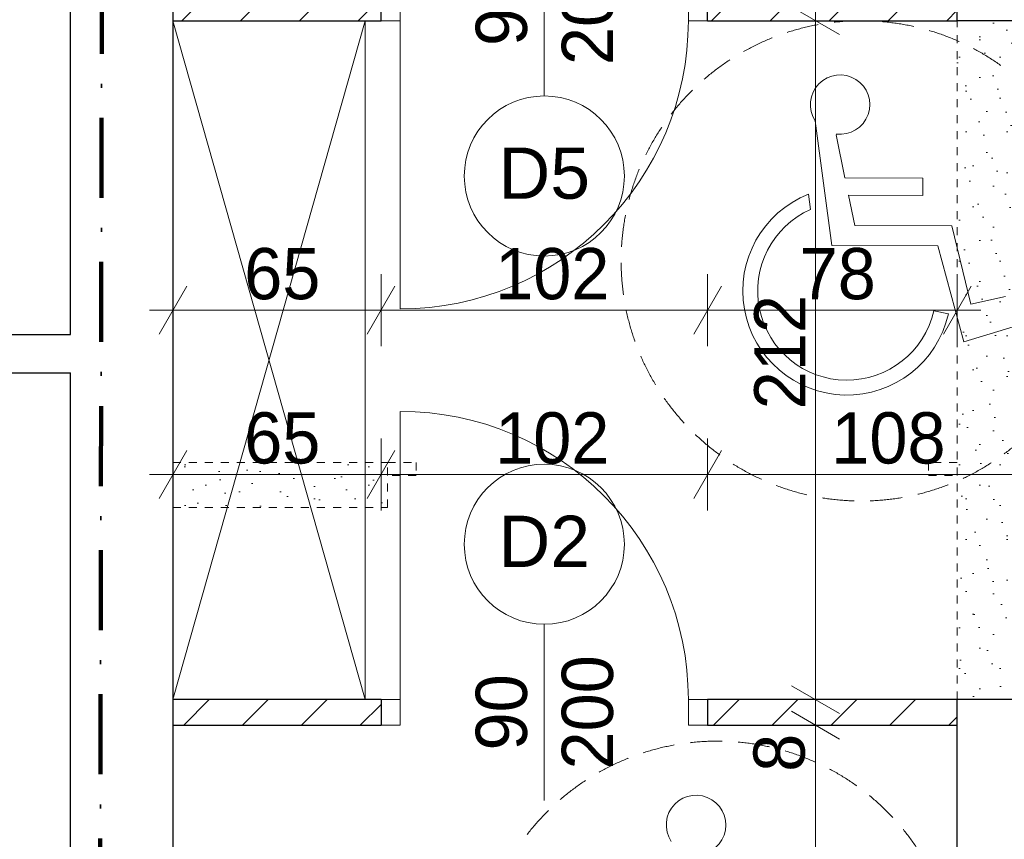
# Model space of a CAD drawing. Extents: x -264238 to -24649, y 31125 to 167795.
# Tile 125 of 256: x -187851 to -184776, y 61418 to 63978. Entities that reach past the tile are written whole.
import ezdxf

# ---------------------------------------------------------------- set-up
doc = ezdxf.new("R2010")
doc.units = 0
doc.header["$MEASUREMENT"] = 0
for name, pattern in [('Hidden Line', [50, 25, -25]), ('Krawędzie ukryte', [150, 100, -50]), ('Kreski i kropki', [450, 250, -100, 0, -100])]:
    doc.linetypes.add(name, pattern=pattern)
for name, color, linetype, lineweight, true_color in [('Arch drzwi_Nr_Pióra__4', 7, 'Continuous', 9, 0x029e21), ('Arch okna_Nr_Pióra__4', 7, 'Continuous', 9, 0x029e21), ('Arch opisy okien_Nr_Pióra__4', 7, 'Continuous', 9, 0x029e21), ('Arch wyposarzenie_Nr_Pióra__2', 7, 'Continuous', 13, 0x7f7f7f), ('Arch wyposazenie_Nr_Pióra__9', 7, 'Continuous', 13, 0x3dad99)]:
    doc.layers.add(name, color=color, linetype=linetype, lineweight=lineweight, true_color=true_color)
for name, color, linetype, lineweight in [('Arch opisy_Nr_Pióra__21', 7, 'Continuous', 9), ('Arch wymiary_Nr_Pióra__21', 7, 'Continuous', 9), ('arch wypelnienia_Nr_Pióra__101', 8, 'Continuous', 13), ('Arch ściany nośne_Nr_Pióra__21', 7, 'Continuous', 9), ('Arch ściany nośne_Nr_Pióra__27', 7, 'Continuous', 30), ('Drzwi ArchiCAD_Nr_Pióra__27', 7, 'Continuous', 30), ('Drzwi ArchiCAD_Nr_Pióra__5', 7, 'Continuous', 13), ('INWENT KONST. DREWNIANA_Nr_Pióra__20', 1, 'Continuous', 100), ('INWENT. DRZWI_Nr_Pióra__101', 8, 'Continuous', 13), ('INWENT.ŚCIANY_Nr_Pióra__1', 7, 'Continuous', 25), ('INWENT.ŚCIANY_Nr_Pióra__101', 8, 'Continuous', 13)]:
    doc.layers.add(name, color=color, linetype=linetype, lineweight=lineweight)
for name, color, linetype in [('Arch wymiary', 7, 'Continuous'), ('Arch ściany nośne', 7, 'Continuous'), ('Drzwi ArchiCAD', 7, 'Continuous')]:
    doc.layers.add(name, color=color, linetype=linetype)
doc.styles.add('GENERATED_STYLE_1', font='txt')
doc.styles.add('GENERATED_STYLE_5', font='txt')
doc.styles.add('GENERATED_STYLE_8', font='arial.ttf')
doc.dimstyles.new('GENERATED_STYLE__1', dxfattribs={"dimtxt": 160.000002, "dimasz": 114, "dimexe": 0.18, "dimexo": 0, "dimgap": 0.09, "dimtad": 1, "dimtih": 1, "dimtoh": 1, "dimdec": 0, "dimlfac": 0.1, "dimzin": 0, "dimdsep": 46, "dimtxsty": 'GENERATED_STYLE_1', "dimblk": 'ARROWHEAD_2', "dimblk1": 'ARROWHEAD_2', "dimblk2": 'ARROWHEAD_2', "dimcen": 0.09, "dimclrd": 7, "dimclre": 7, "dimclrt": 7, "dimazin": 0, "dimtfac": 1, "dimtdec": 4, "dimtmove": 0, "dimatfit": 3, "dimfxl": 0, "dimtolj": 1, "dimtzin": 0, "dimarcsym": 0})
doc.dimstyles.new('GENERATED_STYLE__2', dxfattribs={"dimtxt": 160.000002, "dimasz": 114, "dimexe": 0.18, "dimexo": 0, "dimgap": 0.09, "dimtad": 1, "dimdec": 0, "dimlfac": 0.1, "dimzin": 0, "dimdsep": 46, "dimtxsty": 'GENERATED_STYLE_1', "dimblk": 'ARROWHEAD_2', "dimblk1": 'ARROWHEAD_2', "dimblk2": 'ARROWHEAD_2', "dimcen": 0.09, "dimclrd": 7, "dimclre": 7, "dimclrt": 7, "dimazin": 0, "dimtfac": 1, "dimtdec": 4, "dimtmove": 0, "dimatfit": 3, "dimfxl": 0, "dimtolj": 1, "dimtzin": 0, "dimarcsym": 0})
pattern_1 = [(45, (0, 200), (-63.63961, 63.63961), [0, -60, 0, -90]), (110, (200, 200), (84.572336, 30.781813), [0, -44, 0, -76])]
pattern_2 = [(45, (0, 0), (-91.92388, 91.92388), [])]

# ---------------------------------------------------------------- blocks, each defined once
blk = doc.blocks.new('D1 Drzwi proste 14_2')
at = {"layer": 'Drzwi ArchiCAD_Nr_Pióra__27', "linetype": 'Continuous'}
for p, q in [((-510, 0), (-510, -80)), ((510, 0), (510, -80))]:
    blk.add_line(p, q, dxfattribs=at)
at = {"layer": 'Drzwi ArchiCAD_Nr_Pióra__5', "linetype": 'Continuous'}
for p, q in [((450, 0), (450, 900)), ((-450, 0), (-510, 0)), ((-510, 0), (-510, -80)), ((-450, -80), (-450, 0)), ((510, 0), (450, 0)), ((450, 0), (450, -80)), ((510, -80), (510, 0)), ((-510, -80), (-450, -80)), ((450, -80), (510, -80))]:
    blk.add_line(p, q, dxfattribs=at)
blk.add_arc((450, 0), 900, 90, 180, dxfattribs=at)
blk = doc.blocks.new('Ściana_31', base_point=(-187372.4, 61854.9))
at = {"layer": 'Arch ściany nośne_Nr_Pióra__21', "linetype": 'Continuous'}
h = blk.add_hatch(dxfattribs=at)
h.set_pattern_fill('Common_Brick', color=256, style=0, pattern_type=2)
h.set_pattern_definition(pattern_2)
h.paths.add_polyline_path([(-187372.4, 61774.9), (-186722.4, 61774.9), (-186722.4, 61854.9), (-187372.4, 61854.9)], flags=0)
h = blk.add_hatch(dxfattribs=at)
h.set_pattern_fill('Common_Brick', color=256, style=0, pattern_type=2)
h.set_pattern_definition(pattern_2)
h.paths.add_polyline_path([(-184922.4, 61854.9), (-185702.4, 61854.9), (-185702.4, 61774.9), (-184922.4, 61774.9)], flags=0)
at = {"layer": 'Arch ściany nośne_Nr_Pióra__27', "linetype": 'Continuous'}
for p, q in [((-186722.4, 61854.9), (-187372.4, 61854.9)), ((-187372.4, 61854.9), (-187372.4, 61774.9)), ((-186722.4, 61854.9), (-186722.4, 61774.9)), ((-185702.4, 61854.9), (-185702.4, 61774.9)), ((-184922.4, 61854.9), (-185702.4, 61854.9)), ((-184922.4, 61774.9), (-184922.4, 61854.9)), ((-187372.4, 61774.9), (-186722.4, 61774.9)), ((-185702.4, 61774.9), (-184922.4, 61774.9))]:
    blk.add_line(p, q, dxfattribs=at)
at = {"layer": 'Drzwi ArchiCAD', "color": 8, "linetype": 'Continuous', "lineweight": 13, "true_color": 0x7f7f7f, "xscale": -1, "zscale": 1000}
blk.add_blockref('D1 Drzwi proste 14_2', (-186212.4, 61854.9), dxfattribs=at)
blk = doc.blocks.new('D1 Drzwi proste 14_10')
at = {"layer": 'Drzwi ArchiCAD_Nr_Pióra__27', "linetype": 'Continuous'}
for p, q in [((-510, 0), (-510, -80)), ((510, 0), (510, -80))]:
    blk.add_line(p, q, dxfattribs=at)
at = {"layer": 'Drzwi ArchiCAD_Nr_Pióra__5', "linetype": 'Continuous'}
for p, q in [((450, 0), (450, 900)), ((-450, 0), (-510, 0)), ((-510, 0), (-510, -80)), ((-450, -80), (-450, 0)), ((510, 0), (450, 0)), ((450, 0), (450, -80)), ((510, -80), (510, 0)), ((-510, -80), (-450, -80)), ((450, -80), (510, -80))]:
    blk.add_line(p, q, dxfattribs=at)
blk.add_arc((450, 0), 900, 90, 180, dxfattribs=at)
blk = doc.blocks.new('Ściana_49', base_point=(-187372.4, 64054.9))
at = {"layer": 'Arch ściany nośne_Nr_Pióra__21', "linetype": 'Continuous'}
h = blk.add_hatch(dxfattribs=at)
h.set_pattern_fill('Common_Brick', color=256, style=0, pattern_type=2)
h.set_pattern_definition(pattern_2)
h.paths.add_polyline_path([(-187372.4, 63974.9), (-186722.4, 63974.9), (-186722.4, 64054.9), (-187372.4, 64054.9)], flags=0)
h = blk.add_hatch(dxfattribs=at)
h.set_pattern_fill('Common_Brick', color=256, style=0, pattern_type=2)
h.set_pattern_definition(pattern_2)
h.paths.add_polyline_path([(-185702.4, 63974.9), (-184922.4, 63974.9), (-184922.4, 64054.9), (-185702.4, 64054.9)], flags=0)
at = {"layer": 'Arch ściany nośne_Nr_Pióra__27', "linetype": 'Continuous'}
for p, q in [((-186722.4, 64054.9), (-187372.4, 64054.9)), ((-187372.4, 64054.9), (-187372.4, 63974.9)), ((-186722.4, 63974.9), (-186722.4, 64054.9)), ((-185702.4, 63974.9), (-185702.4, 64054.9)), ((-184922.4, 64054.9), (-185702.4, 64054.9)), ((-184922.4, 63974.9), (-184922.4, 64054.9)), ((-187372.4, 63974.9), (-186722.4, 63974.9)), ((-185702.4, 63974.9), (-184922.4, 63974.9))]:
    blk.add_line(p, q, dxfattribs=at)
at = {"layer": 'Drzwi ArchiCAD', "color": 8, "linetype": 'Continuous', "lineweight": 13, "true_color": 0x7f7f7f, "zscale": 1000, "rotation": 180}
blk.add_blockref('D1 Drzwi proste 14_10', (-186212.4, 63974.9), dxfattribs=at)
blk = doc.blocks.new('*D622')
at = {"layer": 'Arch wymiary_Nr_Pióra__21', "linetype": 'Continuous'}
for p, q in [((-185439.8, 58298.2), (-185289.8, 58211.6)), ((-185252.3, 58254.9), (-185477.3, 58254.9)), ((-185364.8, 57884.9), (-185364.8, 58254.9)), ((-185439.8, 57928.2), (-185289.8, 57841.6)), ((-185252.3, 57884.9), (-185477.3, 57884.9)), ((-185364.8, 57811.5), (-185364.8, 57884.9))]:
    blk.add_line(p, q, dxfattribs=at)
at = {"layer": 'Arch wymiary_Nr_Pióra__21', "char_height": 160, "attachment_point": 7, "rotation": 90, "style": 'GENERATED_STYLE_1'}
for s, insert in [('{8}', (-185396.8, 64098.2)), ('{212}', (-185396.8, 62761.3)), ('{8}', (-185396.8, 61629.1)), ('{155}', (-185396.8, 60897.5)), ('{24}', (-185396.8, 60268.2)), ('{20}', (-185396.8, 59536.7)), ('{153}', (-185396.8, 58763.8)), ('{37}', (-185396.8, 57967.5))]:
    blk.add_mtext(s, dxfattribs=dict(at, insert=insert))
blk = doc.blocks.new('ARROWHEAD_2')
at = {"color": 0, "linetype": 'Continuous', "lineweight": 0}
for p, q in [((-0.378, -0.655), (0.378, 0.655)), ((0, 0), (-1, 0))]:
    blk.add_line(p, q, dxfattribs=at)
blk = doc.blocks.new('*D623')
at = {"layer": 'Arch wymiary_Nr_Pióra__21', "linetype": 'Continuous'}
for p, q in [((-185439.8, 59828.2), (-185289.8, 59741.6)), ((-185252.3, 59784.9), (-185477.3, 59784.9)), ((-185364.8, 58254.9), (-185364.8, 59784.9)), ((-185439.8, 58298.2), (-185289.8, 58211.6)), ((-185252.3, 58254.9), (-185477.3, 58254.9))]:
    blk.add_line(p, q, dxfattribs=at)
at = {"layer": 'Arch wymiary_Nr_Pióra__21', "char_height": 160, "attachment_point": 7, "rotation": 90, "style": 'GENERATED_STYLE_1'}
for s, insert in [('{8}', (-185396.8, 64098.2)), ('{212}', (-185396.8, 62761.3)), ('{8}', (-185396.8, 61629.1)), ('{155}', (-185396.8, 60897.5)), ('{24}', (-185396.8, 60268.2)), ('{20}', (-185396.8, 59536.7)), ('{153}', (-185396.8, 58763.8)), ('{37}', (-185396.8, 57967.5))]:
    blk.add_mtext(s, dxfattribs=dict(at, insert=insert))
blk = doc.blocks.new('*D624')
at = {"layer": 'Arch wymiary_Nr_Pióra__21', "linetype": 'Continuous'}
for p, q in [((-185439.8, 60028.2), (-185289.8, 59941.6)), ((-185252.3, 59984.9), (-185477.3, 59984.9)), ((-185364.8, 59784.9), (-185364.8, 59984.9)), ((-185439.8, 59828.2), (-185289.8, 59741.6)), ((-185252.3, 59784.9), (-185477.3, 59784.9))]:
    blk.add_line(p, q, dxfattribs=at)
at = {"layer": 'Arch wymiary_Nr_Pióra__21', "char_height": 160, "attachment_point": 7, "rotation": 90, "style": 'GENERATED_STYLE_1'}
for s, insert in [('{8}', (-185396.8, 64098.2)), ('{212}', (-185396.8, 62761.3)), ('{8}', (-185396.8, 61629.1)), ('{155}', (-185396.8, 60897.5)), ('{24}', (-185396.8, 60268.2)), ('{20}', (-185396.8, 59536.7)), ('{153}', (-185396.8, 58763.8)), ('{37}', (-185396.8, 57967.5))]:
    blk.add_mtext(s, dxfattribs=dict(at, insert=insert))
blk = doc.blocks.new('*D625')
at = {"layer": 'Arch wymiary_Nr_Pióra__21', "linetype": 'Continuous'}
for p, q in [((-185439.8, 60268.2), (-185289.8, 60181.6)), ((-185252.3, 60224.9), (-185477.3, 60224.9)), ((-185364.8, 59984.9), (-185364.8, 60224.9)), ((-185439.8, 60028.2), (-185289.8, 59941.6)), ((-185252.3, 59984.9), (-185477.3, 59984.9))]:
    blk.add_line(p, q, dxfattribs=at)
at = {"layer": 'Arch wymiary_Nr_Pióra__21', "char_height": 160, "attachment_point": 7, "rotation": 90, "style": 'GENERATED_STYLE_1'}
for s, insert in [('{8}', (-185396.8, 64098.2)), ('{212}', (-185396.8, 62761.3)), ('{8}', (-185396.8, 61629.1)), ('{155}', (-185396.8, 60897.5)), ('{24}', (-185396.8, 60268.2)), ('{20}', (-185396.8, 59536.7)), ('{153}', (-185396.8, 58763.8)), ('{37}', (-185396.8, 57967.5))]:
    blk.add_mtext(s, dxfattribs=dict(at, insert=insert))
blk = doc.blocks.new('*D626')
at = {"layer": 'Arch wymiary_Nr_Pióra__21', "linetype": 'Continuous'}
for p, q in [((-185439.8, 61818.2), (-185289.8, 61731.6)), ((-185252.3, 61774.9), (-185477.3, 61774.9)), ((-185364.8, 60224.9), (-185364.8, 61774.9)), ((-185439.8, 60268.2), (-185289.8, 60181.6)), ((-185252.3, 60224.9), (-185477.3, 60224.9))]:
    blk.add_line(p, q, dxfattribs=at)
at = {"layer": 'Arch wymiary_Nr_Pióra__21', "char_height": 160, "attachment_point": 7, "rotation": 90, "style": 'GENERATED_STYLE_1'}
for s, insert in [('{8}', (-185396.8, 64098.2)), ('{212}', (-185396.8, 62761.3)), ('{8}', (-185396.8, 61629.1)), ('{155}', (-185396.8, 60897.5)), ('{24}', (-185396.8, 60268.2)), ('{20}', (-185396.8, 59536.7)), ('{153}', (-185396.8, 58763.8)), ('{37}', (-185396.8, 57967.5))]:
    blk.add_mtext(s, dxfattribs=dict(at, insert=insert))
blk = doc.blocks.new('*D627')
at = {"layer": 'Arch wymiary_Nr_Pióra__21', "linetype": 'Continuous'}
for p, q in [((-185439.8, 61898.2), (-185289.8, 61811.6)), ((-185252.3, 61854.9), (-185477.3, 61854.9)), ((-185364.8, 61774.9), (-185364.8, 61854.9)), ((-185439.8, 61818.2), (-185289.8, 61731.6)), ((-185252.3, 61774.9), (-185477.3, 61774.9))]:
    blk.add_line(p, q, dxfattribs=at)
at = {"layer": 'Arch wymiary_Nr_Pióra__21', "char_height": 160, "attachment_point": 7, "rotation": 90, "style": 'GENERATED_STYLE_1'}
for s, insert in [('{8}', (-185396.8, 64098.2)), ('{212}', (-185396.8, 62761.3)), ('{8}', (-185396.8, 61629.1)), ('{155}', (-185396.8, 60897.5)), ('{24}', (-185396.8, 60268.2)), ('{20}', (-185396.8, 59536.7)), ('{153}', (-185396.8, 58763.8)), ('{37}', (-185396.8, 57967.5))]:
    blk.add_mtext(s, dxfattribs=dict(at, insert=insert))
blk = doc.blocks.new('*D628')
at = {"layer": 'Arch wymiary_Nr_Pióra__21', "linetype": 'Continuous'}
for p, q in [((-185289.8, 63931.6), (-185439.8, 64018.2)), ((-185252.3, 63974.9), (-185477.3, 63974.9)), ((-185364.8, 61854.9), (-185364.8, 63974.9)), ((-185439.8, 61898.2), (-185289.8, 61811.6)), ((-185252.3, 61854.9), (-185477.3, 61854.9))]:
    blk.add_line(p, q, dxfattribs=at)
at = {"layer": 'Arch wymiary_Nr_Pióra__21', "char_height": 160, "attachment_point": 7, "rotation": 90, "style": 'GENERATED_STYLE_1'}
for s, insert in [('{8}', (-185396.8, 64098.2)), ('{212}', (-185396.8, 62761.3)), ('{8}', (-185396.8, 61629.1)), ('{155}', (-185396.8, 60897.5)), ('{24}', (-185396.8, 60268.2)), ('{20}', (-185396.8, 59536.7)), ('{153}', (-185396.8, 58763.8)), ('{37}', (-185396.8, 57967.5))]:
    blk.add_mtext(s, dxfattribs=dict(at, insert=insert))
blk = doc.blocks.new('*D629')
at = {"layer": 'Arch wymiary_Nr_Pióra__21', "linetype": 'Continuous'}
for p, q in [((-185289.8, 63931.6), (-185439.8, 64018.2)), ((-185252.3, 63974.9), (-185477.3, 63974.9))]:
    blk.add_line(p, q, dxfattribs=at)
at = {"layer": 'Arch wymiary_Nr_Pióra__21', "char_height": 160, "attachment_point": 7, "rotation": 90, "style": 'GENERATED_STYLE_1'}
for s, insert in [('{8}', (-185396.8, 64098.2)), ('{212}', (-185396.8, 62761.3)), ('{8}', (-185396.8, 61629.1)), ('{155}', (-185396.8, 60897.5)), ('{24}', (-185396.8, 60268.2)), ('{20}', (-185396.8, 59536.7)), ('{153}', (-185396.8, 58763.8)), ('{37}', (-185396.8, 57967.5))]:
    blk.add_mtext(s, dxfattribs=dict(at, insert=insert))
blk = doc.blocks.new('*D630')
at = {"layer": 'Arch wymiary_Nr_Pióra__21', "linetype": 'Continuous'}
for p, q in [((-185364.8, 64054.9), (-185364.8, 64128.2)), ((-185439.8, 64098.2), (-185289.8, 64011.6)), ((-185252.3, 64054.9), (-185477.3, 64054.9)), ((-185364.8, 63974.9), (-185364.8, 64054.9)), ((-185289.8, 63931.6), (-185439.8, 64018.2)), ((-185252.3, 63974.9), (-185477.3, 63974.9))]:
    blk.add_line(p, q, dxfattribs=at)
at = {"layer": 'Arch wymiary_Nr_Pióra__21', "char_height": 160, "attachment_point": 7, "rotation": 90, "style": 'GENERATED_STYLE_1'}
for s, insert in [('{8}', (-185396.8, 64098.2)), ('{212}', (-185396.8, 62761.3)), ('{8}', (-185396.8, 61629.1)), ('{155}', (-185396.8, 60897.5)), ('{24}', (-185396.8, 60268.2)), ('{20}', (-185396.8, 59536.7)), ('{153}', (-185396.8, 58763.8)), ('{37}', (-185396.8, 57967.5))]:
    blk.add_mtext(s, dxfattribs=dict(at, insert=insert))
blk = doc.blocks.new('*D656')
at = {"layer": 'Arch wymiary_Nr_Pióra__21', "linetype": 'Continuous'}
for p, q in [((-187372.4, 62445.3), (-187372.4, 62670.3)), ((-186722.4, 62445.3), (-186722.4, 62670.3)), ((-187329.1, 62632.8), (-187415.7, 62482.8)), ((-186679.1, 62632.8), (-186765.7, 62482.8)), ((-187445.7, 62557.8), (-187372.4, 62557.8)), ((-187372.4, 62557.8), (-186722.4, 62557.8))]:
    blk.add_line(p, q, dxfattribs=at)
at = {"layer": 'Arch wymiary_Nr_Pióra__21', "char_height": 160, "attachment_point": 7, "style": 'GENERATED_STYLE_1'}
for s, insert in [('{65}', (-187149.8, 62589.8)), ('{102}', (-186366, 62589.8)), ('{108}', (-185316, 62589.8))]:
    blk.add_mtext(s, dxfattribs=dict(at, insert=insert))
blk = doc.blocks.new('*D657')
at = {"layer": 'Arch wymiary_Nr_Pióra__21', "linetype": 'Continuous'}
for p, q in [((-186722.4, 62445.3), (-186722.4, 62670.3)), ((-185702.4, 62445.3), (-185702.4, 62670.3)), ((-186679.1, 62632.8), (-186765.7, 62482.8)), ((-185659.1, 62632.8), (-185745.7, 62482.8)), ((-186722.4, 62557.8), (-185702.4, 62557.8))]:
    blk.add_line(p, q, dxfattribs=at)
at = {"layer": 'Arch wymiary_Nr_Pióra__21', "char_height": 160, "attachment_point": 7, "style": 'GENERATED_STYLE_1'}
for s, insert in [('{65}', (-187149.8, 62589.8)), ('{102}', (-186366, 62589.8)), ('{108}', (-185316, 62589.8))]:
    blk.add_mtext(s, dxfattribs=dict(at, insert=insert))
blk = doc.blocks.new('*D658')
at = {"layer": 'Arch wymiary_Nr_Pióra__21', "linetype": 'Continuous'}
for p, q in [((-185702.4, 62445.3), (-185702.4, 62670.3)), ((-184622.4, 62445.3), (-184622.4, 62670.3)), ((-185659.1, 62632.8), (-185745.7, 62482.8)), ((-184665.7, 62482.8), (-184579.1, 62632.8)), ((-185702.4, 62557.8), (-184622.4, 62557.8)), ((-184622.4, 62557.8), (-184549, 62557.8))]:
    blk.add_line(p, q, dxfattribs=at)
at = {"layer": 'Arch wymiary_Nr_Pióra__21', "char_height": 160, "attachment_point": 7, "style": 'GENERATED_STYLE_1'}
for s, insert in [('{65}', (-187149.8, 62589.8)), ('{102}', (-186366, 62589.8)), ('{108}', (-185316, 62589.8))]:
    blk.add_mtext(s, dxfattribs=dict(at, insert=insert))
blk = doc.blocks.new('*D781')
at = {"layer": 'Arch wymiary_Nr_Pióra__21', "linetype": 'Continuous'}
for p, q in [((-187372.4, 62958.3), (-187372.4, 63183.3)), ((-186722.4, 62958.3), (-186722.4, 63183.3)), ((-187329.1, 63145.8), (-187415.7, 62995.8)), ((-186679.1, 63145.8), (-186765.7, 62995.8)), ((-187445.7, 63070.8), (-187372.4, 63070.8)), ((-187372.4, 63070.8), (-186722.4, 63070.8))]:
    blk.add_line(p, q, dxfattribs=at)
at = {"layer": 'Arch wymiary_Nr_Pióra__21', "char_height": 160, "attachment_point": 7, "style": 'GENERATED_STYLE_1'}
for s, insert in [('{65}', (-187149.8, 63102.8)), ('{102}', (-186366, 63102.8)), ('{78}', (-185414.8, 63102.8))]:
    blk.add_mtext(s, dxfattribs=dict(at, insert=insert))
blk = doc.blocks.new('*D782')
at = {"layer": 'Arch wymiary_Nr_Pióra__21', "linetype": 'Continuous'}
for p, q in [((-186722.4, 62958.3), (-186722.4, 63183.3)), ((-185702.4, 62958.3), (-185702.4, 63183.3)), ((-186679.1, 63145.8), (-186765.7, 62995.8)), ((-185659.1, 63145.8), (-185745.7, 62995.8)), ((-186722.4, 63070.8), (-185702.4, 63070.8))]:
    blk.add_line(p, q, dxfattribs=at)
at = {"layer": 'Arch wymiary_Nr_Pióra__21', "char_height": 160, "attachment_point": 7, "style": 'GENERATED_STYLE_1'}
for s, insert in [('{65}', (-187149.8, 63102.8)), ('{102}', (-186366, 63102.8)), ('{78}', (-185414.8, 63102.8))]:
    blk.add_mtext(s, dxfattribs=dict(at, insert=insert))
blk = doc.blocks.new('*D783')
at = {"layer": 'Arch wymiary_Nr_Pióra__21', "linetype": 'Continuous'}
for p, q in [((-185702.4, 62958.3), (-185702.4, 63183.3)), ((-184922.4, 62958.3), (-184922.4, 63183.3)), ((-185659.1, 63145.8), (-185745.7, 62995.8)), ((-184965.7, 62995.8), (-184879.1, 63145.8)), ((-185702.4, 63070.8), (-184922.4, 63070.8)), ((-184922.4, 63070.8), (-184849, 63070.8))]:
    blk.add_line(p, q, dxfattribs=at)
at = {"layer": 'Arch wymiary_Nr_Pióra__21', "char_height": 160, "attachment_point": 7, "style": 'GENERATED_STYLE_1'}
for s, insert in [('{65}', (-187149.8, 63102.8)), ('{102}', (-186366, 63102.8)), ('{78}', (-185414.8, 63102.8))]:
    blk.add_mtext(s, dxfattribs=dict(at, insert=insert))

msp = doc.modelspace()

# ---------------------------------------------------------------- hatches: boundary and pattern name
at = {"layer": 'arch wypelnienia_Nr_Pióra__101', "linetype": 'Continuous'}
h = msp.add_hatch(dxfattribs=at)
h.set_pattern_fill('Cut_Stone', color=256, style=0, pattern_type=2)
h.set_pattern_definition(pattern_1)
h.paths.add_polyline_path([(-184622.4, 61854.9), (-184922.4, 61854.9), (-184922.4, 63974.9), (-184622.4, 63974.9)], flags=0)
h = msp.add_hatch(dxfattribs=at)
h.set_pattern_fill('Cut_Stone', color=256, style=0, pattern_type=2)
h.set_pattern_definition(pattern_1)
h.paths.add_polyline_path([(-187372.4, 62454.9), (-186702.4, 62454.9), (-186702.4, 62594.9), (-187372.4, 62594.9)], flags=0)

# ---------------------------------------------------------------- linework, layer by layer
at = {"layer": 'Arch okna_Nr_Pióra__4', "linetype": 'Continuous'}
for p, q in [((-186212.4, 64289.9), (-186212.4, 63739.9)), ((-186212.4, 61539.9), (-186212.4, 62089.9))]:
    msp.add_line(p, q, dxfattribs=at)
for centre in [(-186212.4, 63489.9), (-186212.4, 62339.9)]:
    msp.add_circle(centre, 250, dxfattribs=at)
at = {"layer": 'Arch opisy_Nr_Pióra__21', "linetype": 'Krawędzie ukryte'}
for centre in [(-185222.4, 63224.9), (-185672.4, 60974.9)]:
    msp.add_circle(centre, 750, dxfattribs=at)
at = {"layer": 'Arch wyposarzenie_Nr_Pióra__2', "linetype": 'Continuous'}
for p, q in [((-185366.1, 63661.9), (-185314, 63272.7)), ((-185273.2, 63483.9), (-185300.7, 63618.7)), ((-185029.7, 63482.9), (-185273.2, 63483.9)), ((-185029.9, 63429.6), (-185029.7, 63482.9)), ((-185386.9, 63433.3), (-185380.5, 63385.6)), ((-185242.9, 63335.3), (-185262.3, 63430.6)), ((-185262.3, 63430.6), (-185029.9, 63429.6)), ((-184939.8, 63334.1), (-185242.9, 63335.3)), ((-184879.6, 63089.6), (-184939.8, 63334.1)), ((-185314, 63272.7), (-184983.3, 63271.4)), ((-184983.3, 63271.4), (-184901.9, 62972.2)), ((-184771.4, 63113.2), (-184879.6, 63089.6)), ((-184950.3, 63059), (-184995.6, 63069.3)), ((-184901.9, 62972.2), (-184748.2, 63018.7))]:
    msp.add_line(p, q, dxfattribs=at)
for centre, major_axis, start_param, end_param in [((-185288.5, 63713), (92.9, 0), 4.583801, 10.008202), ((-185267.3, 63131), (325.1, 0), 1.947533, 6.059917), ((-185267.3, 63131), (278.7, 0), 1.989195, 6.059917), ((-185738.5, 61463), (92.9, 0), 4.583801, 10.008202)]:
    msp.add_ellipse(centre, major_axis=major_axis, ratio=0.999933, start_param=start_param, end_param=end_param, dxfattribs=at)
at = {"layer": 'Arch wyposazenie_Nr_Pióra__9', "linetype": 'Continuous'}
for p, q in [((-186772.4, 61854.9), (-187372.4, 63974.9)), ((-186772.4, 63974.9), (-187372.4, 61854.9)), ((-186772.4, 63974.9), (-186772.4, 61854.9))]:
    msp.add_line(p, q, dxfattribs=at)
at = {"layer": 'INWENT KONST. DREWNIANA_Nr_Pióra__20', "linetype": 'Kreski i kropki', "flags": 128}
msp.add_lwpolyline([(-187590.4, 66372.3), (-187601.8, 60007)], dxfattribs=at)
at = {"layer": 'INWENT. DRZWI_Nr_Pióra__101', "linetype": 'Hidden Line'}
for p, q in [((-186702.4, 62594.9), (-186612.4, 62594.9)), ((-186612.4, 62594.9), (-186612.4, 62554.9)), ((-184922.4, 62594.9), (-185012.4, 62594.9)), ((-185012.4, 62594.9), (-185012.4, 62554.9)), ((-186612.4, 62554.9), (-186702.4, 62554.9)), ((-185012.4, 62554.9), (-184922.4, 62554.9))]:
    msp.add_line(p, q, dxfattribs=at)
at = {"layer": 'INWENT.ŚCIANY_Nr_Pióra__1', "linetype": 'Continuous'}
for p, q in [((-187372.4, 66584.9), (-187372.4, 59984.9)), ((-187692.4, 62994.9), (-187692.4, 64974.9)), ((-184922.4, 63974.9), (-184922.4, 64944.9)), ((-184622.4, 63974.9), (-184922.4, 63974.9)), ((-189052.4, 62994.9), (-187692.4, 62994.9)), ((-189172.4, 62874.9), (-187692.4, 62874.9)), ((-187692.4, 60404.9), (-187692.4, 62874.9)), ((-184922.4, 59984.9), (-184922.4, 61854.9)), ((-184622.4, 61854.9), (-184922.4, 61854.9))]:
    msp.add_line(p, q, dxfattribs=at)
at = {"layer": 'INWENT.ŚCIANY_Nr_Pióra__101', "linetype": 'Hidden Line'}
for p, q in [((-184922.4, 61854.9), (-184922.4, 63974.9)), ((-187372.4, 62594.9), (-186702.4, 62594.9)), ((-186702.4, 62454.9), (-186702.4, 62594.9)), ((-187372.4, 62454.9), (-186702.4, 62454.9))]:
    msp.add_line(p, q, dxfattribs=at)

# ---------------------------------------------------------------- block references
at = {"layer": 'Arch ściany nośne'}
for name, p in [('Ściana_49', (-187372.4, 64054.9)), ('Ściana_31', (-187372.4, 61854.9))]:
    msp.add_blockref(name, p, dxfattribs=at)

# ---------------------------------------------------------------- texts
at = {"layer": 'Arch drzwi_Nr_Pióra__4', "linetype": 'Continuous', "char_height": 160, "width": 709.227, "attachment_point": 2, "rotation": 90, "line_spacing_factor": 1.007581, "style": 'GENERATED_STYLE_5'}
for insert in [(-186426.6, 64014.9), (-186426.6, 61814.9)]:
    msp.add_mtext('{90\\P200}', dxfattribs=dict(at, insert=insert))
at = {"layer": 'Arch opisy okien_Nr_Pióra__4', "linetype": 'Continuous', "char_height": 160, "attachment_point": 2, "style": 'GENERATED_STYLE_8'}
for s, insert in [('{D5}', (-186212.4, 63579)), ('{D2}', (-186212.4, 62429))]:
    msp.add_mtext(s, dxfattribs=dict(at, insert=insert))

# ---------------------------------------------------------------- dimensions: what is measured, and where the dimension line sits
at = {"layer": 'Arch wymiary', "linetype": 'Continuous'}
for base, p1, p2, picture, middle in [((-185364.8, 57884.9), (-185617.4, 60224.9), (-186147.4, 61774.9), '*D626', (-185476.8, 61079.6)), ((-185364.8, 57884.9), (-186147.4, 61774.9), (-186147.4, 61854.9), '*D627', (-185476.8, 61689.8)), ((-185364.8, 57884.9), (-186147.4, 61854.9), (-186147.4, 63974.9), '*D628', (-185476.8, 62943.4)), ((-185364.8252293, 57884.8515859), (-186147.3802559, 63974.8515859), (-184922.3802559, 63974.8515859), '*D629', (-185476.825231, 63984.3601469)), ((-185364.8, 57884.9), (-184922.4, 63974.9), (-186147.4, 64054.9), '*D630', (-185476.8, 64158.9)), ((-185364.8, 57884.9), (-185243.6, 59784.9), (-185617.4, 59984.9), '*D624', (-185476.8, 59658.1)), ((-185364.8, 57884.9), (-185617.4, 59984.9), (-185617.4, 60224.9), '*D625', (-185476.8, 60389.6)), ((-185364.8, 57884.9), (-185392.8, 57884.9), (-184778.7, 58254.9), '*D622', (-185476.8, 58088.9)), ((-185364.8, 57884.9), (-184778.7, 58254.9), (-185243.6, 59784.9), '*D623', (-185476.8, 58946))]:
    dim = msp.add_linear_dim(base=base, p1=p1, p2=p2, angle=90, dimstyle='GENERATED_STYLE__2', dxfattribs=at)
    dim.commit()
    dim.dimension.update_dxf_attribs({"geometry": picture, "text_midpoint": middle})
for base, p1, p2, picture, middle in [((-187372.4, 63070.8), (-187372.4, 63974.9), (-186722.4, 63974.9), '*D781', (-187028.4, 63182.8)), ((-187372.4, 63070.8), (-186722.4, 63974.9), (-185702.4, 63974.9), '*D782', (-186183.9, 63182.8)), ((-187372.4, 63070.8), (-185702.4, 63974.9), (-184922.4, 63974.9), '*D783', (-185293.4, 63182.8)), ((-187372.4, 62557.8), (-187372.4, 61854.9), (-186722.4, 61854.9), '*D656', (-187028.4, 62669.8)), ((-187372.4, 62557.8), (-186722.4, 61854.9), (-185702.4, 61854.9), '*D657', (-186183.9, 62669.8)), ((-187372.4, 62557.8), (-185702.4, 61854.9), (-184622.4, 61854.9), '*D658', (-185133.9, 62669.8))]:
    dim = msp.add_linear_dim(base=base, p1=p1, p2=p2, dimstyle='GENERATED_STYLE__1', dxfattribs=at)
    dim.commit()
    dim.dimension.update_dxf_attribs({"geometry": picture, "text_midpoint": middle})

doc.saveas('drawing.dxf')
